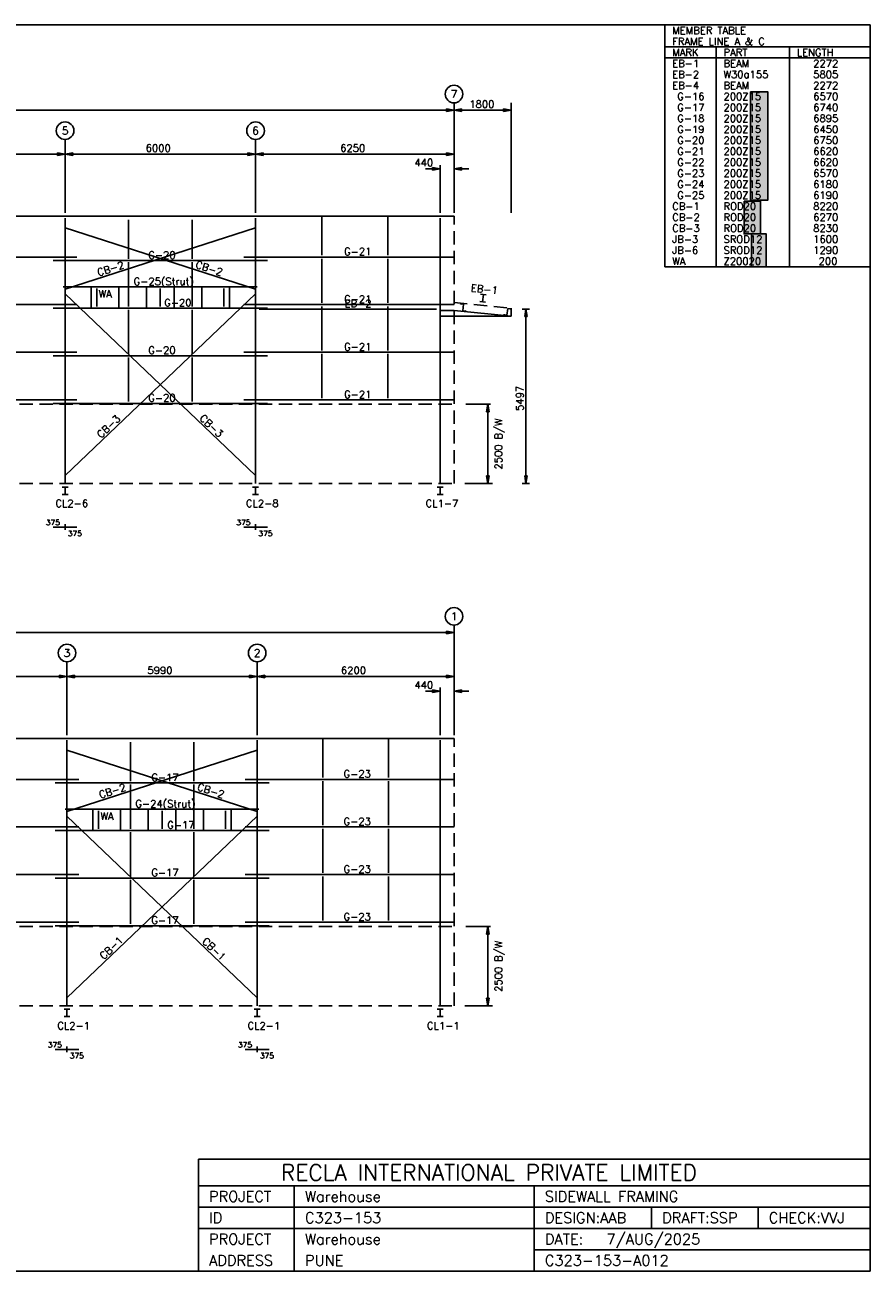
# Model space of a CAD drawing. Header units: millimetres. Extents: x 0 to 55522, y 0 to 39262.
# Tile 2 of 2: x 28906 to 55522, y 0 to 39262. Entities that reach past the tile are written whole.
import ezdxf
from ezdxf.enums import TextEntityAlignment as Align

# ---------------------------------------------------------------- set-up
doc = ezdxf.new("R2010")
doc.units = ezdxf.units.MM
doc.header["$MEASUREMENT"] = 0
doc.linetypes.add('CONTIN', pattern=[0])
doc.linetypes.add('DASHED', pattern=[627.92, 419.72, -208.2])
doc.layers.get('0').update_dxf_attribs({"linetype": 'CONTIN'})
for name, color, linetype in [('1', 7, 'CONTIN'), ('10', 10, 'CONTIN'), ('11', 7, 'CONTIN'), ('12', 6, 'CONTIN'), ('13', 1, 'CONTIN'), ('14', 7, 'CONTIN'), ('2', 6, 'CONTIN'), ('22', 7, 'CONTIN'), ('26', 7, 'CONTIN'), ('3', 7, 'CONTIN'), ('4', 7, 'CONTIN'), ('5', 5, 'DASHED')]:
    doc.layers.add(name, color=color, linetype=linetype)
doc.styles.add('SIMPLEX', font='SIMPLEX')

# ---------------------------------------------------------------- blocks, each defined once
blk = doc.blocks.new('SW1TBL')
for p, q in [((-6463.6997, 0), (0, 0)), ((-6463.6997, 0), (-6463.6997, -7617.9312)), ((0, 0), (0, -7617.9312)), ((-6463.6997, -692.53931), (0, -692.53931)), ((-6463.6997, -692.53931), (-6463.6997, -1038.8088)), ((-4847.7749, -692.53931), (-4847.7749, -1038.8088)), ((-2539.3108, -692.53931), (-2539.3108, -1038.8088)), ((-6463.6997, -1038.8088), (-6463.6997, -7617.9312)), ((-6463.6997, -1038.8088), (0, -1038.8088)), ((-4847.7749, -1038.8088), (-4847.7749, -7617.9312)), ((-2539.3108, -1038.8088), (-2539.3108, -7617.9312)), ((-6463.6997, -7617.9312), (0, -7617.9312))]:
    blk.add_line(p, q)
at = {"layer": '14', "style": 'SIMPLEX'}
for s, p in [('MEMBER TABLE', (-6232.8535, -288.55801)), ('FRAME LINE A & C', (-6232.8535, -634.82764)), ('MARK', (-6232.8535, -981.09729)), ('PART', (-4616.9287, -981.09729)), ('LENGTH', (-2308.4646, -981.09729))]:
    blk.add_text(s, height=230.84642, dxfattribs=at).set_placement(p)
at = {"layer": '26', "style": 'SIMPLEX'}
for s, p in [('EB-1', (-6232.8535, -1327.3669)), ('BEAM', (-4616.9287, -1327.3669)), ('   2272', (-2308.4646, -1327.3669)), ('EB-2', (-6232.8535, -1673.6366)), ('W30a155', (-4616.9287, -1673.6366)), ('   5805', (-2308.4646, -1673.6366)), ('EB-4', (-6232.8535, -2019.9063)), ('BEAM', (-4616.9287, -2019.9063)), ('   2272', (-2308.4646, -2019.9063)), (' G-16', (-6232.8535, -2366.1758)), ('200Z15', (-4616.9287, -2366.1758)), ('   6570', (-2308.4646, -2366.1758)), (' G-17', (-6232.8535, -2712.4453)), ('200Z15', (-4616.9287, -2712.4453)), ('   6740', (-2308.4646, -2712.4453)), (' G-18', (-6232.8535, -3058.7148)), ('200Z15', (-4616.9287, -3058.7148)), ('   6895', (-2308.4646, -3058.7148)), (' G-19', (-6232.8535, -3404.9844)), (' G-20', (-6232.8535, -3751.2539)), ('200Z15', (-4616.9287, -3404.9844)), ('200Z15', (-4616.9287, -3751.2539)), ('   6450', (-2308.4646, -3404.9844)), ('   6750', (-2308.4646, -3751.2539)), (' G-21', (-6232.8535, -4097.5234)), ('200Z15', (-4616.9287, -4097.5234)), ('   6620', (-2308.4646, -4097.5234)), (' G-22', (-6232.8535, -4443.793)), ('200Z15', (-4616.9287, -4443.793)), ('   6620', (-2308.4646, -4443.793)), (' G-23', (-6232.8535, -4790.0625)), ('200Z15', (-4616.9287, -4790.0625)), ('   6570', (-2308.4646, -4790.0625)), (' G-24', (-6232.8535, -5136.332)), ('200Z15', (-4616.9287, -5136.332)), ('   6180', (-2308.4646, -5136.332)), (' G-25', (-6232.8535, -5482.6016)), ('200Z15', (-4616.9287, -5482.6016)), ('   6190', (-2308.4646, -5482.6016)), ('CB-1', (-6232.8535, -5828.8711)), ('ROD20', (-4616.9287, -5828.8711)), ('   8220', (-2308.4646, -5828.8711)), ('CB-2', (-6232.8535, -6175.1406)), ('ROD20', (-4616.9287, -6175.1406)), ('   6270', (-2308.4646, -6175.1406)), ('JB-3', (-6232.8535, -6867.6802)), ('CB-3', (-6232.8535, -6521.4102)), ('SROD12', (-4616.9287, -6867.6802)), ('ROD20', (-4616.9287, -6521.4102)), ('   8230', (-2308.4646, -6521.4102)), ('   1600', (-2308.4646, -6867.6802)), ('JB-6', (-6232.8535, -7213.9497)), ('SROD12', (-4616.9287, -7213.9497)), ('   1290', (-2308.4646, -7213.9497)), ('WA', (-6232.8535, -7560.2192)), ('Z20020', (-4616.9287, -7560.2192)), ('    200', (-2308.4646, -7560.2192))]:
    blk.add_text(s, height=230.84642, dxfattribs=at).set_placement(p)
blk = doc.blocks.new('WCOL')
for p, q in [((-10.2, 0), (10.2, 0)), ((0, 0), (0, -25.4)), ((-10.2, -25.4), (10.2, -25.4))]:
    blk.add_line(p, q)
blk = doc.blocks.new('ARROW')
for p, q in [((0, 0), (-240, 40)), ((-240, 40), (-240, -40)), ((0, 0), (-240, -40))]:
    blk.add_line(p, q)
blk = doc.blocks.new('ZCOL')
for p, q in [((10.2, 0), (0, 0)), ((0, 0), (0, -25.4)), ((10.2, -2.5), (10.2, 0)), ((-10.2, -25.4), (-10.2, -22.9)), ((0, -25.4), (-10.2, -25.4))]:
    blk.add_line(p, q)

msp = doc.modelspace()

# ---------------------------------------------------------------- hatches: boundary and pattern name
at = {"linetype": 'Continuous'}
h = msp.add_hatch(color=256, dxfattribs=at)
h.dxf.hatch_style = 1
h.paths.add_polyline_path([(51757, 37158), (52300, 37158), (52300, 33740), (51757, 33740)])
h.paths.add_polyline_path([(51555, 33713), (52070, 33713), (52070, 32679), (51555, 32679)])
h.paths.add_polyline_path([(51789, 32679), (52250, 32679), (52250, 31644), (51789, 31644)])

# ---------------------------------------------------------------- linework, layer by layer
for p, q in [((34368, 0), (34368, 3526)), ((34368, 3526), (55522, 3526)), ((55522, 0), (55522, 3526)), ((34368, 2686), (55522, 2686)), ((37390, 0), (37390, 2686)), ((44945, 0), (44945, 2686)), ((34368, 2015), (55522, 2015)), ((48639, 2015), (48639, 1343)), ((51996, 2015), (51996, 1343)), ((34368, 1343), (55522, 1343)), ((44945, 672), (55522, 672)), ((34368, 0), (55522, 0))]:
    msp.add_line(p, q)
for points in [[(51757, 37158), (52300, 37158), (52300, 33740), (51757, 33740)], [(51555, 33713), (52070, 33713), (52070, 32679), (51555, 32679)], [(51789, 32679), (52250, 32679), (52250, 31644), (51789, 31644)]]:
    msp.add_lwpolyline(points, close=True, dxfattribs=at)
at = {"layer": '1'}
for p, q in [((24113, 33234), (30526, 33234)), ((29813, 33234), (36526, 33234)), ((32170, 31894), (32170, 33123)), ((34170, 31894), (34170, 33123)), ((35813, 33234), (42420, 33234)), ((38253, 32005), (38253, 33234)), ((40337, 32005), (40337, 33234)), ((30170, 30940), (36170, 32874)), ((36170, 30940), (30170, 32874)), ((24095, 31949), (30545, 31949)), ((29795, 31838), (36545, 31838)), ((35795, 31949), (42420, 31949)), ((38253, 30505), (38253, 31894)), ((40337, 30505), (40337, 31894)), ((32170, 30394), (32170, 31783)), ((34170, 30394), (34170, 31783)), ((30114, 31008), (36225, 31008)), ((30170, 25064), (36170, 30788)), ((36170, 25064), (30170, 30788)), ((30987, 31008), (30987, 30338)), ((31170, 30394), (31170, 30953)), ((31860, 31008), (31860, 30338)), ((32170, 30394), (32170, 30953)), ((32733, 31008), (32733, 30338)), ((33170, 30394), (33170, 30953)), ((33606, 31008), (33606, 30338)), ((34170, 30394), (34170, 30953)), ((34479, 31008), (34479, 30338)), ((35170, 30394), (35170, 30953)), ((35352, 31008), (35352, 30338)), ((24095, 30449), (30545, 30449)), ((29795, 30338), (36545, 30338)), ((32170, 28894), (32170, 30283)), ((34170, 28894), (34170, 30283)), ((35795, 30449), (42420, 30449)), ((36281, 30311), (41869, 30311)), ((38253, 29005), (38253, 30394)), ((40337, 29005), (40337, 30394)), ((42420, 30264), (41980, 30264)), ((44220, 30084), (42420, 30264)), ((42420, 30084), (41980, 30084)), ((44220, 30084), (42420, 30084)), ((44220, 30084), (44220, 30084)), ((24095, 28949), (30545, 28949)), ((29795, 28838), (36545, 28838)), ((32170, 27394), (32170, 28783)), ((34170, 27394), (34170, 28783)), ((35795, 28949), (42420, 28949)), ((38253, 27505), (38253, 28894)), ((40337, 27505), (40337, 28894)), ((24095, 27449), (30545, 27449)), ((29795, 27338), (36545, 27338)), ((35795, 27449), (42420, 27449)), ((23728, 16777), (30586, 16777)), ((29873, 16777), (36576, 16777)), ((32227, 15437), (32227, 16667)), ((34223, 15437), (34223, 16667)), ((35863, 16777), (42420, 16777)), ((38287, 15548), (38287, 16777)), ((40353, 15548), (40353, 16777)), ((30230, 14484), (36220, 16417)), ((36220, 14484), (30230, 16417)), ((23710, 15493), (30605, 15493)), ((29855, 15382), (36595, 15382)), ((32227, 13937), (32227, 15327)), ((34223, 13937), (34223, 15327)), ((35845, 15493), (42420, 15493)), ((38287, 14048), (38287, 15437)), ((40353, 14048), (40353, 15437)), ((30174, 14552), (36275, 14552)), ((31046, 14552), (31046, 13882)), ((31918, 14552), (31918, 13882)), ((32789, 14552), (32789, 13882)), ((33661, 14552), (33661, 13882)), ((34532, 14552), (34532, 13882)), ((35404, 14552), (35404, 13882)), ((30230, 8607), (36220, 14331)), ((36220, 8607), (30230, 14331)), ((31228, 13937), (31228, 14497)), ((32227, 13937), (32227, 14497)), ((33225, 13937), (33225, 14497)), ((34223, 13937), (34223, 14497)), ((35222, 13937), (35222, 14497)), ((23710, 13993), (30605, 13993)), ((29855, 13882), (36595, 13882)), ((32227, 12437), (32227, 13827)), ((34223, 12437), (34223, 13827)), ((35845, 13993), (42420, 13993)), ((38287, 12548), (38287, 13937)), ((40353, 12548), (40353, 13937)), ((23710, 12493), (30605, 12493)), ((29855, 12382), (36595, 12382)), ((32227, 10937), (32227, 12327)), ((34223, 10937), (34223, 12327)), ((35845, 12493), (42420, 12493)), ((38287, 11048), (38287, 12437)), ((40353, 11048), (40353, 12437)), ((23710, 10993), (30605, 10993)), ((29855, 10882), (36595, 10882)), ((35845, 10993), (42420, 10993))]:
    msp.add_line(p, q, dxfattribs=at)
at = {"layer": '12'}
for p, q in [((42420, 33345), (42420, 36807)), ((42420, 33345), (42420, 36807)), ((44220, 33345), (44220, 36807)), ((30170, 33345), (30170, 35653)), ((36170, 33345), (36170, 35653)), ((42420, 33345), (42420, 35653)), ((41980, 33345), (41980, 34841)), ((44569, 30311), (44800, 30311)), ((44569, 24814), (44800, 24814)), ((42420, 16888), (42420, 20351)), ((30230, 16888), (30230, 19197)), ((36220, 16888), (36220, 19197)), ((42420, 16888), (42420, 19197)), ((41980, 16888), (41980, 18384))]:
    msp.add_line(p, q, dxfattribs=at)
at = {"layer": '13'}
for centre in [(42420, 37084), (30170, 35930), (36170, 35930), (42420, 20628), (30230, 19474), (36220, 19474)]:
    msp.add_circle(centre, 277, dxfattribs=at)
at = {"layer": '2'}
for p, q in [((6135, 36577), (42420, 36577)), ((42420, 36577), (44220, 36577)), ((6135, 35191), (42420, 35191)), ((41980, 34730), (41518, 34730)), ((42420, 34730), (42882, 34730)), ((44685, 24814), (44685, 30311)), ((43571, 27314), (42789, 27314)), ((43483, 24814), (43483, 27314)), ((43631, 24814), (42758, 24814)), ((30170, 23443), (29795, 23443)), ((30170, 23356), (30170, 23529)), ((30170, 23356), (30170, 23529)), ((30170, 23443), (30545, 23443)), ((36170, 23443), (35795, 23443)), ((36170, 23356), (36170, 23529)), ((36170, 23356), (36170, 23529)), ((36170, 23443), (36545, 23443)), ((6135, 20120), (42420, 20120)), ((6135, 18735), (42420, 18735)), ((41980, 18273), (41518, 18273)), ((42420, 18273), (42882, 18273)), ((43571, 10857), (42789, 10857)), ((43483, 8357), (43483, 10857)), ((43631, 8357), (42758, 8357)), ((30230, 6900), (30230, 7073)), ((30230, 6900), (30230, 7073)), ((36220, 6900), (36220, 7073)), ((36220, 6900), (36220, 7073)), ((30230, 6986), (29855, 6986)), ((30230, 6986), (30605, 6986)), ((36220, 6986), (35845, 6986)), ((36220, 6986), (36595, 6986))]:
    msp.add_line(p, q, dxfattribs=at)
at = {"layer": '22'}
for p, q in [((55522, 39262), (0, 39262)), ((55522, 0), (55522, 39262)), ((0, 0), (55522, 0))]:
    msp.add_line(p, q, dxfattribs=at)
at = {"layer": '4'}
for p, q in [((30170, 24814), (30170, 33178)), ((36170, 24814), (36170, 33178)), ((41980, 24814), (41980, 33178)), ((30230, 8357), (30230, 16722)), ((36220, 8357), (36220, 16722)), ((41980, 8357), (41980, 16722))]:
    msp.add_line(p, q, dxfattribs=at)
at = {"layer": '5'}
for p, q in [((42420, 24814), (42420, 33234)), ((42420, 30514), (44220, 30334)), ((44220, 30334), (44220, 30084)), ((6135, 27314), (42420, 27314)), ((42420, 24814), (42420, 27314)), ((6135, 24814), (42420, 24814)), ((42420, 8357), (42420, 16777)), ((6135, 10857), (42420, 10857)), ((42420, 8357), (42420, 10857)), ((6135, 8357), (42420, 8357))]:
    msp.add_line(p, q, dxfattribs=at)

# ---------------------------------------------------------------- block references
msp.add_blockref('SW1TBL', (55522, 39262))
at = {"layer": '10', "rotation": 354.289}
for name, p, xscale, yscale, zscale in [('WCOL', (43320, 30537), 9.08844185, -9.0884419, -9.0884419), ('ZCOL', (42718, 30466), -8.75, 8.388368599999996, 8.388368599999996), ('ZCOL', (44109, 30326), 8.75, 8.388368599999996, 8.388368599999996)]:
    msp.add_blockref(name, p, dxfattribs=dict(at, xscale=xscale, yscale=yscale, zscale=zscale))
at = {"layer": '10', "xscale": 9.08844185, "yscale": 9.08844185, "zscale": 9.08844185}
for p in [(30170, 24703), (36170, 24703), (41980, 24703), (30230, 8247), (36220, 8247), (41980, 8247)]:
    msp.add_blockref('WCOL', p, dxfattribs=at)
at = {"layer": '2'}
for p in [(42420, 36577), (44220, 36577), (30170, 35191), (36170, 35191), (42420, 35191), (41980, 34730), (42420, 20120), (30230, 18735), (36220, 18735), (42420, 18735), (41980, 18273)]:
    msp.add_blockref('ARROW', p, dxfattribs=at)
for p, rotation in [((42420, 36577), 180), ((30170, 35191), 180), ((36170, 35191), 180), ((42420, 34730), 180), ((44685, 30311), 90), ((44685, 24814), 270), ((30230, 18735), 180), ((36220, 18735), 180), ((42420, 18273), 180)]:
    msp.add_blockref('ARROW', p, dxfattribs=dict(at, rotation=rotation))
at = {"layer": '2', "xscale": -1}
for p, rotation in [((43483, 27314), 270), ((43483, 24814), 89.99999999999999), ((43483, 10857), 270), ((43483, 8357), 90)]:
    msp.add_blockref('ARROW', p, dxfattribs=dict(at, rotation=rotation))

# ---------------------------------------------------------------- texts
at = {"layer": '11', "style": 'SIMPLEX'}
for s, height, p in [('1800', 230.8, (42899, 36653)), ('6000', 230.8, (32708, 35268)), ('6250', 230.8, (38833, 35268)), ('440', 230.8, (41172, 34807)), ('375', 173.1, (29564, 23500)), ('375', 173.1, (35564, 23500)), ('375', 173.1, (30256, 23154)), ('375', 173.1, (36256, 23154)), ('5990', 230.8, (32763, 18812)), ('6200', 230.8, (38858, 18812)), ('440', 230.8, (41172, 18350)), ('375', 173.1, (29624, 7044)), ('375', 173.1, (35614, 7044)), ('375', 173.1, (30316, 6698)), ('375', 173.1, (36306, 6698))]:
    msp.add_text(s, height=height, dxfattribs=at).set_placement(p)
for s, p in [('5497', (44608, 27101)), ('2500 B/W', (43931, 25254)), ('2500 B/W', (43931, 8797))]:
    msp.add_text(s, height=230.8, rotation=90, dxfattribs=at).set_placement(p)
at = {"layer": '13', "style": 'SIMPLEX'}
for s, p in [('7', (42420, 36960)), ('5', (30170, 35806)), ('6', (36170, 35806)), ('1', (42420, 20503)), ('3', (30230, 19349)), ('2', (36220, 19349))]:
    msp.add_text(s, height=249, dxfattribs=at).set_placement(p, align=Align.CENTER)
at = {"layer": '14', "style": 'SIMPLEX'}
for s, height, p in [('RECLA INTERNATIONAL PRIVATE LIMITED', 503.66, (36970, 2854)), ('PROJECT', 335.8, (34704, 2183)), ('Warehouse', 335.8, (37726, 2183)), ('SIDEWALL FRAMING', 335.78, (45281, 2183)), ('ID', 335.8, (34704, 1511)), ('C323-153', 335.8, (37726, 1511)), ('DESIGN:AAB', 335.8, (45281, 1511)), ('DRAFT:SSP', 335.8, (48974, 1511)), ('CHECK:VVJ', 335.8, (52332, 1511)), ('PROJECT', 335.8, (34704, 839)), ('Warehouse', 335.8, (37726, 839)), (' 7/AUG/2025', 335.78, (46993, 839)), ('DATE:', 335.8, (45281, 839)), ('ADDRESS', 335.8, (34704, 168)), ('PUNE', 335.8, (37726, 168)), ('C323-153-A012', 335.78, (45281, 168))]:
    msp.add_text(s, height=height, dxfattribs=at).set_placement(p)
at = {"layer": '3', "style": 'SIMPLEX'}
for s, height, p in [(' G-21', 230.8, (38799, 32007)), (' G-20', 230.8, (32633, 31896)), (' G-25(Strut)', 230.85, (32171, 31066)), ('WA', 230.8, (31225, 30673)), (' G-20', 230.8, (33133, 30396)), (' G-21', 230.8, (38799, 30507)), ('EB-2', 230.8, (38971, 30368)), (' G-20', 230.8, (32633, 28896)), (' G-21', 230.8, (38799, 29007)), (' G-20', 230.8, (32633, 27396)), (' G-21', 230.8, (38799, 27507)), (' CL2-6', 230.8, (29708, 24073)), (' CL2-8', 230.8, (35708, 24073)), (' CL1-7', 230.8, (41368, 24073)), (' G-23', 230.8, (38783, 15550)), (' G-17', 230.8, (32729, 15440)), (' G-24(Strut)', 230.85, (32226, 14610)), ('WA', 230.8, (31284, 14217)), (' G-17', 230.8, (33228, 13940)), (' G-23', 230.8, (38783, 14050)), (' G-17', 230.8, (32729, 12440)), (' G-23', 230.8, (38783, 12550)), (' G-17', 230.8, (32729, 10940)), (' G-23', 230.8, (38783, 11050)), (' CL2-1', 230.8, (29768, 7616)), (' CL2-1', 230.8, (35758, 7616)), (' CL1-1', 230.8, (41409, 7616))]:
    msp.add_text(s, height=height, dxfattribs=at).set_placement(p)
for s, rotation, p in [('CB-2', 342.138, (34259, 31616)), ('CB-2', 17.862, (31224, 31340)), ('EB-1', 354.289, (42941, 30865)), ('CB-3', 43.65, (31304, 26226)), ('CB-3', 316.35, (34384, 26847)), ('CB-2', 342.11, (34312, 15160)), ('CB-2', 17.89, (31281, 14884)), ('CB-1', 43.698, (31391, 9797)), ('CB-1', 316.302, (34466, 10363))]:
    msp.add_text(s, height=230.8, rotation=rotation, dxfattribs=at).set_placement(p)

doc.saveas('drawing.dxf')
